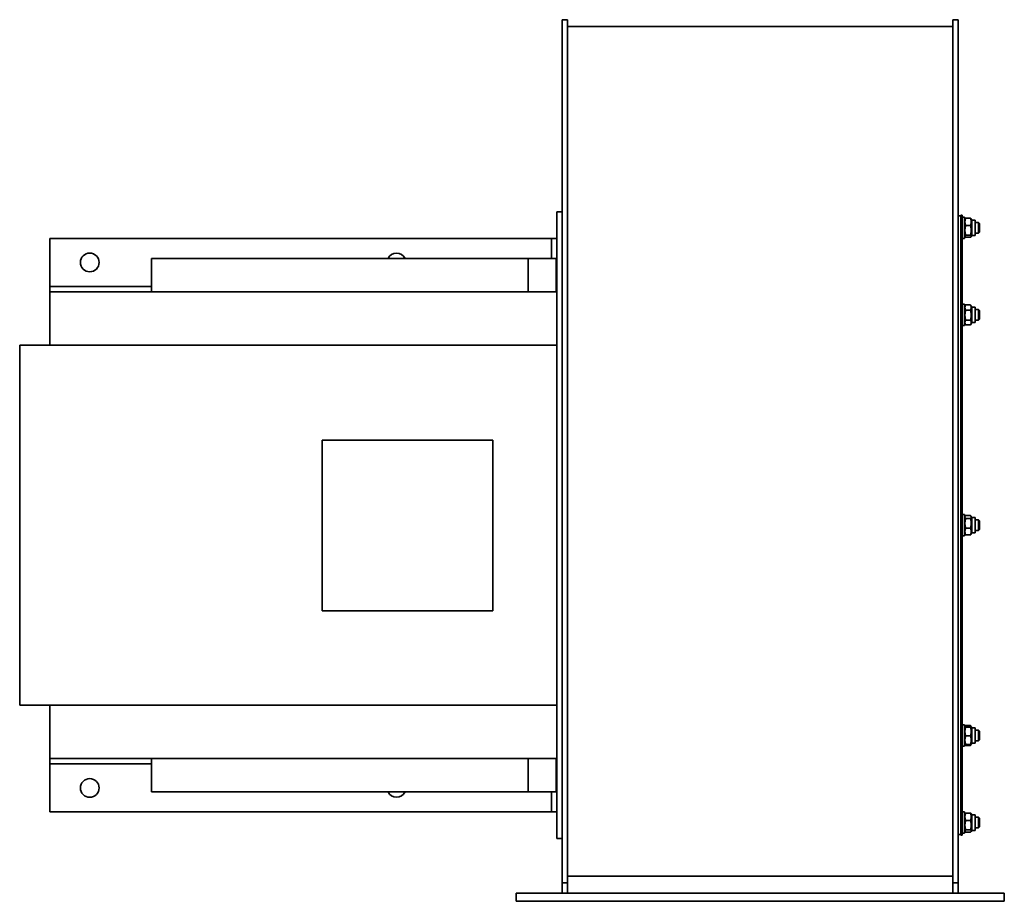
# Model space of a CAD drawing. Header units: millimetres. Extents: x 471 to 1209, y 264 to 924.
import ezdxf

# ---------------------------------------------------------------- set-up
doc = ezdxf.new("R2010")
doc.units = ezdxf.units.MM
doc.header["$LTSCALE"] = 4
doc.layers.add('Krawędzie widoczne(ISO)', color=7, linetype='Continuous', lineweight=35, true_color=0x262659)

msp = doc.modelspace()

# ---------------------------------------------------------------- linework, layer by layer
at = {"layer": 'Krawędzie widoczne(ISO)'}
for p, q in [((877.5, 924.5), (877.5, 808.26)), ((877.5, 924.5), (881.5, 924.5)), ((881.5, 924.5), (881.5, 808.26)), ((1170.5, 924.5), (1170.5, 808.26)), ((1170.5, 924.5), (1174.5, 924.5)), ((1174.5, 924.5), (1174.5, 808.26)), ((881.5, 919.5), (1170.5, 919.5)), ((877.5, 808.26), (877.5, 527.84)), ((881.5, 808.26), (881.5, 527.84)), ((1170.5, 808.26), (1170.5, 527.84)), ((1174.5, 808.26), (1174.5, 527.84)), ((873.5, 310.5), (873.5, 780.5)), ((877.5, 780.5), (873.5, 780.5)), ((1174.5, 777.5), (1176.5, 777.5)), ((1176.5, 778), (1176.5, 313)), ((1176.5, 778), (1177.5, 778)), ((1177.5, 778), (1177.5, 313)), ((1177.5, 776.5), (1179.1, 776.5)), ((1179.1, 776.5), (1179.1, 760.5)), ((1179.1, 774.3), (1179.6, 775.17)), ((1180.08, 775.67), (1183.62, 775.67)), ((1184.6, 774.3), (1184.1, 775.17)), ((1180.08, 770.16), (1183.62, 770.16)), ((1184.6, 774.3), (1184.6, 762.7)), ((1184.6, 774.3), (1187.1, 774.3)), ((1187.1, 774.3), (1187.1, 762.7)), ((1187.1, 772.5), (1189.73, 772.5)), ((1189.73, 764.5), (1189.73, 772.5)), ((1190.5, 771.73), (1189.73, 772.5)), ((1190.5, 771.73), (1190.5, 765.27)), ((493.5, 760.5), (869.5, 760.5)), ((493.5, 724.5), (493.5, 760.5)), ((869.5, 760.5), (869.5, 745.5)), ((873.5, 760.5), (869.5, 760.5)), ((1177.5, 760.5), (1179.1, 760.5)), ((1179.1, 762.7), (1179.6, 761.84)), ((1180.08, 762.99), (1183.62, 762.99)), ((1180.08, 761.33), (1183.62, 761.33)), ((1184.6, 762.7), (1184.1, 761.84)), ((1184.6, 762.7), (1187.1, 762.7)), ((1187.1, 764.5), (1189.73, 764.5)), ((1190.5, 765.27), (1189.73, 764.5)), ((852, 745.5), (569.86, 745.5)), ((569.86, 745.5), (569.86, 720.5)), ((852, 745.5), (873, 745.5)), ((852, 720.5), (852, 745.5)), ((873, 745.5), (873, 720.5)), ((569.86, 724.5), (493.5, 724.5)), ((493.5, 720.5), (493.5, 724.5)), ((873, 730.5), (873.5, 730.5)), ((610.84, 720.5), (493.5, 720.5)), ((493.5, 720.5), (493.5, 680.5)), ((610.84, 720.5), (852, 720.5)), ((873, 720.5), (852, 720.5)), ((873, 720.5), (873.5, 720.5)), ((1177.5, 711.19), (1179.1, 711.19)), ((1179.1, 711.19), (1179.1, 695.19)), ((1179.1, 708.99), (1179.99, 710.53)), ((1180.08, 710.69), (1183.62, 710.69)), ((1184.6, 708.99), (1183.71, 710.53)), ((1184.6, 708.99), (1184.6, 697.39)), ((1184.6, 708.99), (1187.1, 708.99)), ((1187.1, 708.99), (1187.1, 697.39)), ((1180.08, 706.69), (1183.62, 706.69)), ((1187.1, 707.19), (1189.73, 707.19)), ((1189.73, 699.19), (1189.73, 707.19)), ((1190.5, 706.42), (1189.73, 707.19)), ((1190.5, 706.42), (1190.5, 699.95)), ((1177.5, 695.19), (1179.1, 695.19)), ((1179.1, 697.39), (1179.99, 695.84)), ((1180.08, 699.19), (1183.62, 699.19)), ((1180.08, 695.69), (1183.62, 695.69)), ((1184.6, 697.39), (1183.71, 695.84)), ((1184.6, 697.39), (1187.1, 697.39)), ((1187.1, 699.19), (1189.73, 699.19)), ((1190.5, 699.95), (1189.73, 699.19)), ((471, 680.5), (471, 410.5)), ((873.5, 680.5), (471, 680.5)), ((697.65, 609.34), (825.65, 609.34)), ((697.65, 481.34), (697.65, 609.34)), ((825.65, 609.34), (825.65, 481.34)), ((1177.5, 553.5), (1179.1, 553.5)), ((1179.1, 553.5), (1179.1, 537.5)), ((1179.1, 551.3), (1179.68, 552.31)), ((1180.08, 552.82), (1183.62, 552.82)), ((1180.08, 550.6), (1183.62, 550.6)), ((1184.6, 551.3), (1184.02, 552.31)), ((1184.6, 551.3), (1184.6, 539.7)), ((1184.6, 551.3), (1187.1, 551.3)), ((1187.1, 551.3), (1187.1, 539.7)), ((1187.1, 549.5), (1189.73, 549.5)), ((1189.73, 541.5), (1189.73, 549.5)), ((1190.5, 548.73), (1189.73, 549.5)), ((1190.5, 548.73), (1190.5, 542.27)), ((1179.1, 539.7), (1179.68, 538.7)), ((1180.08, 543.28), (1183.62, 543.28)), ((1184.6, 539.7), (1184.02, 538.7)), ((1184.6, 539.7), (1187.1, 539.7)), ((1187.1, 541.5), (1189.73, 541.5)), ((1190.5, 542.27), (1189.73, 541.5)), ((1177.5, 537.5), (1179.1, 537.5)), ((1180.08, 538.18), (1183.62, 538.18)), ((877.5, 527.84), (877.5, 282.49)), ((881.5, 527.84), (881.5, 282.49)), ((1170.5, 527.84), (1170.5, 282.49)), ((1174.5, 527.84), (1174.5, 282.49)), ((825.65, 481.34), (697.65, 481.34)), ((873.5, 410.5), (471, 410.5)), ((493.5, 410.5), (493.5, 370.5)), ((1177.5, 395.82), (1179.1, 395.82)), ((1179.1, 395.82), (1179.1, 379.82)), ((1179.1, 393.62), (1179.51, 394.32)), ((1179.51, 394.32), (1179.99, 395.16)), ((1180.08, 395.32), (1183.62, 395.32)), ((1180.08, 394.46), (1183.62, 394.46)), ((1180.08, 394.17), (1183.62, 394.17)), ((1184.19, 394.32), (1183.71, 395.16)), ((1184.6, 393.62), (1184.19, 394.32)), ((1184.6, 393.62), (1184.6, 382.02)), ((1184.6, 393.62), (1187.1, 393.62)), ((1187.1, 393.62), (1187.1, 382.02)), ((1187.1, 391.82), (1189.73, 391.82)), ((1189.73, 383.82), (1189.73, 391.82)), ((1190.5, 391.05), (1189.73, 391.82)), ((1180.08, 387.53), (1183.62, 387.53)), ((1187.1, 383.82), (1189.73, 383.82)), ((1190.5, 384.58), (1189.73, 383.82)), ((1190.5, 391.05), (1190.5, 384.58)), ((1177.5, 379.82), (1179.1, 379.82)), ((1179.1, 382.02), (1179.51, 381.31)), ((1179.51, 381.31), (1179.99, 380.47)), ((1180.08, 381.18), (1183.62, 381.18)), ((1180.08, 380.32), (1183.62, 380.32)), ((1184.19, 381.31), (1183.71, 380.47)), ((1184.6, 382.02), (1184.19, 381.31)), ((1184.6, 382.02), (1187.1, 382.02)), ((493.5, 370.5), (493.5, 366.5)), ((610.84, 370.5), (493.5, 370.5)), ((569.86, 370.5), (569.86, 345.5)), ((852, 370.5), (610.84, 370.5)), ((873, 370.5), (852, 370.5)), ((852, 345.5), (852, 370.5)), ((873, 345.5), (873, 370.5)), ((873.5, 370.5), (873, 370.5)), ((493.5, 366.5), (569.86, 366.5)), ((493.5, 330.5), (493.5, 366.5)), ((873, 366.5), (873.5, 366.5)), ((852, 345.5), (569.86, 345.5)), ((852, 345.5), (873, 345.5)), ((869.5, 345.5), (869.5, 331.38)), ((869.5, 330.5), (493.5, 330.5)), ((869.5, 330.5), (869.5, 331.38)), ((869.5, 330.5), (873.5, 330.5)), ((1177.5, 330.5), (1179.1, 330.5)), ((1179.1, 330.5), (1179.1, 314.5)), ((1179.1, 328.3), (1179.6, 329.17)), ((1180.08, 329.67), (1183.62, 329.67)), ((1184.6, 328.3), (1184.1, 329.17)), ((1184.6, 328.3), (1184.6, 316.7)), ((1184.6, 328.3), (1187.1, 328.3)), ((1187.1, 328.3), (1187.1, 316.7)), ((1187.1, 326.5), (1189.73, 326.5)), ((1189.73, 318.5), (1189.73, 326.5)), ((1190.5, 325.73), (1189.73, 326.5)), ((1190.5, 325.73), (1190.5, 319.27)), ((1180.08, 324.16), (1183.62, 324.16)), ((1187.1, 318.5), (1189.73, 318.5)), ((1190.5, 319.27), (1189.73, 318.5)), ((877.5, 310.5), (873.5, 310.5)), ((1174.5, 313.5), (1176.5, 313.5)), ((1176.5, 313), (1177.5, 313)), ((1177.5, 314.5), (1179.1, 314.5)), ((1179.1, 316.7), (1179.6, 315.84)), ((1180.08, 316.99), (1183.62, 316.99)), ((1180.08, 315.33), (1183.62, 315.33)), ((1184.6, 316.7), (1184.1, 315.84)), ((1184.6, 316.7), (1187.1, 316.7)), ((877.5, 282.49), (877.5, 277.46)), ((881.5, 282.49), (881.5, 277.46)), ((881.5, 282.46), (1170.5, 282.46)), ((1170.5, 282.49), (1170.5, 277.46)), ((1174.5, 282.49), (1174.5, 277.46)), ((877.5, 269.5), (877.5, 277.46)), ((877.5, 277.46), (881.5, 277.46)), ((881.5, 269.5), (881.5, 277.46)), ((1170.5, 269.5), (1170.5, 277.46)), ((1170.5, 277.46), (1174.5, 277.46)), ((1174.5, 269.5), (1174.5, 277.46)), ((843, 269.5), (849, 269.5)), ((843, 269.5), (843, 263.5)), ((1203, 269.5), (849, 269.5)), ((1203, 269.5), (1209, 269.5)), ((1209, 269.5), (1209, 263.5)), ((849, 263.5), (843, 263.5)), ((849, 263.5), (1203, 263.5)), ((1209, 263.5), (1203, 263.5))]:
    msp.add_line(p, q, dxfattribs=at)
for centre in [(523.5, 742.5), (523.5, 348.5)]:
    msp.add_circle(centre, 7, dxfattribs=at)
for centre, start, end in [((753.5, 742.5), 25.37693, 154.62307), ((866.5, 363.5), 0, 21.78679), ((753.5, 348.5), 205.37693, 334.62307)]:
    msp.add_arc(centre, 7, start, end, dxfattribs=at)
for points, weights in [([(1180.08, 775.67), (1179, 772.92), (1180.08, 770.16)], [1, 1.15470053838, 1]), ([(1179.6, 775.17), (1179.74, 775.4), (1180.08, 775.67)], [1.06380802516, 1.04498522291, 1]), ([(1183.62, 775.67), (1183.96, 775.4), (1184.1, 775.17)], [1, 1.04498522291, 1.06380802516]), ([(1183.62, 770.16), (1184.7, 772.92), (1183.62, 775.67)], [1, 1.15470053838, 1]), ([(1180.08, 770.16), (1179, 766.58), (1180.08, 762.99)], [1, 1.15470053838, 1]), ([(1183.62, 762.99), (1184.7, 766.58), (1183.62, 770.16)], [1, 1.15470053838, 1]), ([(1180.08, 762.99), (1179, 762.16), (1180.08, 761.33)], [1, 1.15470053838, 1]), ([(1183.62, 761.33), (1184.7, 762.16), (1183.62, 762.99)], [1, 1.15470053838, 1]), ([(1180.08, 710.69), (1179, 708.69), (1180.08, 706.69)], [1, 1.15470053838, 1]), ([(1179.99, 710.53), (1180.04, 710.61), (1180.08, 710.69)], [1.01139832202, 1.00592617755, 1]), ([(1183.62, 710.69), (1183.66, 710.61), (1183.71, 710.53)], [1, 1.00592617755, 1.01139832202]), ([(1183.62, 706.69), (1184.7, 708.69), (1183.62, 710.69)], [1, 1.15470053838, 1]), ([(1180.08, 706.69), (1179, 702.94), (1180.08, 699.19)], [1, 1.15470053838, 1]), ([(1183.62, 699.19), (1184.7, 702.94), (1183.62, 706.69)], [1, 1.15470053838, 1]), ([(1180.08, 699.19), (1179, 697.44), (1180.08, 695.69)], [1, 1.15470053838, 1]), ([(1183.62, 695.69), (1184.7, 697.44), (1183.62, 699.19)], [1, 1.15470053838, 1]), ([(1180.08, 552.82), (1179, 551.71), (1180.08, 550.6)], [1, 1.15470053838, 1]), ([(1180.08, 550.6), (1179, 546.94), (1180.08, 543.28)], [1, 1.15470053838, 1]), ([(1183.62, 550.6), (1184.7, 551.71), (1183.62, 552.82)], [1, 1.15470053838, 1]), ([(1183.62, 543.28), (1184.7, 546.94), (1183.62, 550.6)], [1, 1.15470053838, 1]), ([(1180.08, 543.28), (1179, 540.73), (1180.08, 538.18)], [1, 1.15470053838, 1]), ([(1183.62, 538.18), (1184.7, 540.73), (1183.62, 543.28)], [1, 1.15470053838, 1]), ([(1180.08, 538.18), (1179.82, 538.45), (1179.68, 538.7)], [1, 1.03367704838, 1.05269165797]), ([(1184.02, 538.7), (1183.88, 538.45), (1183.62, 538.18)], [1.05269165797, 1.03367704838, 1]), ([(1180.08, 394.46), (1179, 394.31), (1180.08, 394.17)], [1, 1.15470053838, 1]), ([(1180.08, 394.17), (1179, 390.85), (1180.08, 387.53)], [1, 1.15470053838, 1]), ([(1180.08, 395.32), (1179.82, 394.83), (1179.68, 394.39)], [1, 1.03367704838, 1.05269165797]), ([(1179.99, 395.16), (1180.04, 395.24), (1180.08, 395.32)], [1.01139832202, 1.00592617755, 1]), ([(1183.62, 395.32), (1183.66, 395.24), (1183.71, 395.16)], [1, 1.00592617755, 1.01139832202]), ([(1184.02, 394.39), (1183.88, 394.83), (1183.62, 395.32)], [1.05269165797, 1.03367704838, 1]), ([(1183.62, 394.17), (1184.7, 394.31), (1183.62, 394.46)], [1, 1.15470053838, 1]), ([(1183.62, 387.53), (1184.7, 390.85), (1183.62, 394.17)], [1, 1.15470053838, 1]), ([(1180.08, 387.53), (1179, 384.35), (1180.08, 381.18)], [1, 1.15470053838, 1]), ([(1183.62, 381.18), (1184.7, 384.35), (1183.62, 387.53)], [1, 1.15470053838, 1]), ([(1180.08, 381.18), (1179.54, 381.25), (1179.51, 381.31)], [1, 1.07179254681, 1.07695093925]), ([(1179.64, 381.25), (1179.78, 380.81), (1180.08, 380.32)], [1.0586772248, 1.03934546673, 1]), ([(1184.19, 381.31), (1184.16, 381.25), (1183.62, 381.18)], [1.07695093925, 1.07179254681, 1]), ([(1183.62, 380.32), (1183.92, 380.81), (1184.06, 381.25)], [1, 1.03934546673, 1.0586772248]), ([(1180.08, 329.67), (1179, 326.92), (1180.08, 324.16)], [1, 1.15470053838, 1]), ([(1179.6, 329.17), (1179.74, 329.4), (1180.08, 329.67)], [1.06380802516, 1.04498522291, 1]), ([(1183.62, 329.67), (1183.96, 329.4), (1184.1, 329.17)], [1, 1.04498522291, 1.06380802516]), ([(1183.62, 324.16), (1184.7, 326.92), (1183.62, 329.67)], [1, 1.15470053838, 1]), ([(1180.08, 324.16), (1179, 320.58), (1180.08, 316.99)], [1, 1.15470053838, 1]), ([(1183.62, 316.99), (1184.7, 320.58), (1183.62, 324.16)], [1, 1.15470053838, 1]), ([(1180.08, 316.99), (1179, 316.16), (1180.08, 315.33)], [1, 1.15470053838, 1]), ([(1183.62, 315.33), (1184.7, 316.16), (1183.62, 316.99)], [1, 1.15470053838, 1])]:
    msp.add_rational_spline(points, weights, degree=2, dxfattribs=at)

doc.saveas('drawing.dxf')
